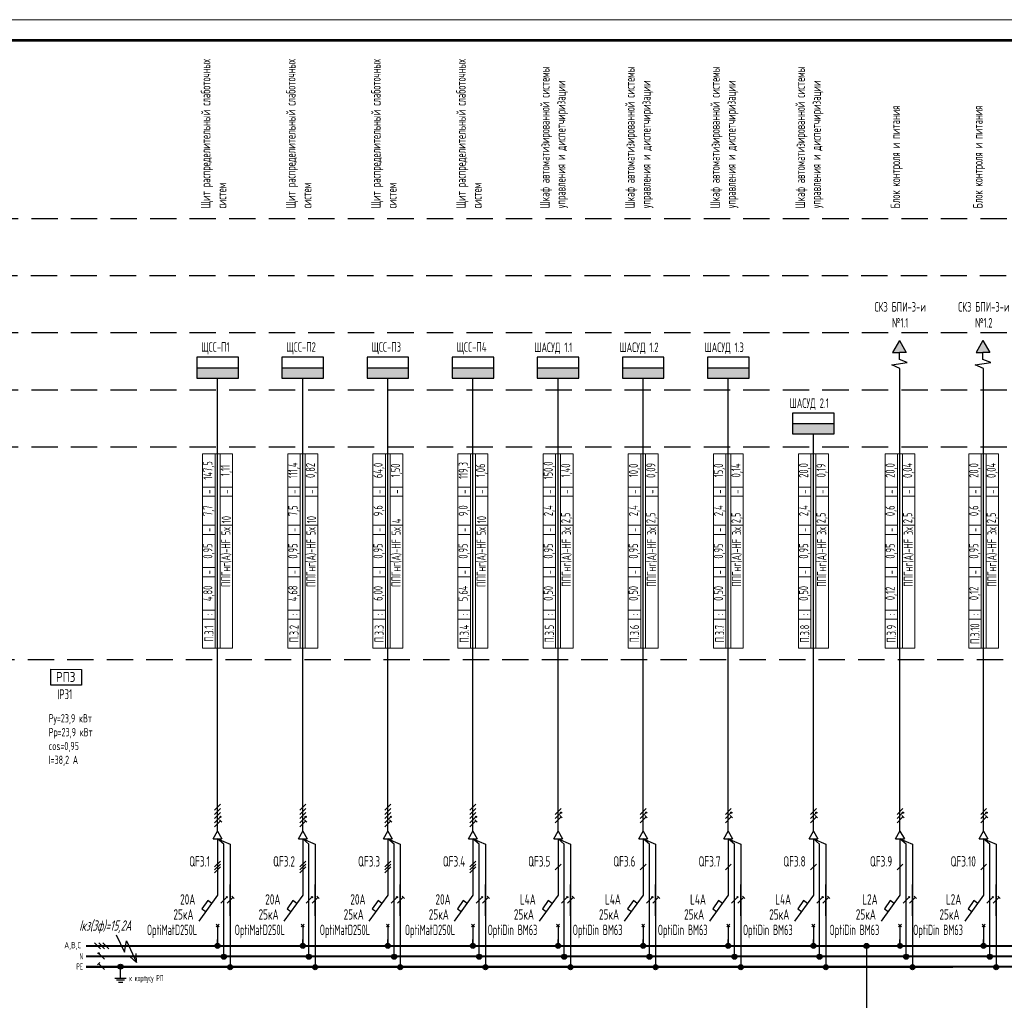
# Model space of a CAD drawing. Header units: millimetres. Extents: x -101899 to 582947, y -77476 to 345289.
# Tile 83 of 100: x 228622 to 252338, y 127741 to 151348. Entities that reach past the tile are written whole.
import ezdxf
from ezdxf.enums import TextEntityAlignment as Align

# ---------------------------------------------------------------- set-up
doc = ezdxf.new("R2010")
doc.units = ezdxf.units.MM
doc.linetypes.add('штриховая2', pattern=[9.525, 6.35, -3.175])
doc.layers.get('Defpoints').update_dxf_attribs({"color": 253})
doc.layers.add('$_Блоки', color=7, linetype='Continuous')
doc.layers.add('текст', color=7, linetype='Continuous', lineweight=20)
doc.layers.add('ФОРМАТ', color=7, linetype='Continuous', lineweight=18)
doc.styles.add('$_Electrical_gost', font='cs_gost2304.shx', dxfattribs={"width": 0.8})
doc.styles.add('$_ГОСТ.15', font='gost-uw.shx', dxfattribs={"oblique": 15})
doc.styles.add('Electrical_gost', font='cs_gost2304.shx', dxfattribs={"height": 250})
doc.styles.add('ЕСКД', font='cs_gost2304.shx', dxfattribs={"oblique": 15, "height": 2.5})

# ---------------------------------------------------------------- blocks, each defined once
blk = doc.blocks.new('Точка соединения')
blk.add_hatch(color=256).paths.add_polyline_path([(0.6, 0, 1), (-0.6, 0, 1)])
blk.add_hatch(color=256).paths.add_polyline_path([(0.6, 0, 1), (-0.6, 0, 1)])
blk.add_circle((0, 0), 0.6)
blk.add_circle((0, 0), 0.6)
blk = doc.blocks.new('*U9')
for p, q in [((3.75, 0), (-3.75, 0)), ((-1.71, 0.71), (-0.29, -0.71)), ((-0.71, 0.71), (0.71, -0.71)), ((0.29, 0.71), (1.71, -0.71))]:
    blk.add_line(p, q)
blk = doc.blocks.new('*U10')
h = blk.add_hatch(color=256)
h.dxf.hatch_style = 1
h.paths.add_polyline_path([(-0.56, 0.71, 1), (-0.86, 0.71, 1)])
h = blk.add_hatch(color=256)
h.dxf.hatch_style = 1
h.paths.add_polyline_path([(-0.56, 0.71, 1), (-0.86, 0.71, 1)])
for p, q in [((3.75, 0), (-3.75, 0)), ((0.71, -0.71), (-0.71, 0.71))]:
    blk.add_line(p, q)
blk.add_circle((-0.71, 0.71), 0.15)
blk.add_circle((-0.71, 0.71), 0.15)
blk = doc.blocks.new('*U11')
for p, q in [((3.75, 0), (-3.75, 0)), ((-0.42, 0.99), (-0.99, 0.42)), ((0.71, -0.71), (-0.71, 0.71))]:
    blk.add_line(p, q)
blk = doc.blocks.new('*U29')
for p, q in [((0, 25.74), (0, 12.14)), ((0.71, 20.36), (-0.71, 18.94)), ((0.71, 19.65), (-0.71, 18.24)), ((0.71, 18.94), (-0.71, 17.53)), ((0, 12.14), (-4.55, 5.86)), ((-0.35, 5.2), (0.35, 4.49)), ((-0.35, 4.49), (0.35, 5.2)), ((0, 4.84), (0, 0))]:
    blk.add_line(p, q)
blk.add_lwpolyline([(-1.42, 10.18), (-2.35, 10.84), (-3.76, 8.87), (-2.85, 8.21)])
at = {"style": 'Electrical_gost', "flags": 8}
for tag, width, p in [('QF', 0.8, (-1.86, 20.29)), ('ХАРАКТЕРИСТИКА_И_ТОК', 0.8, (-5.38, 11.14)), ('ОТКЛЮЧАЮЩАЯ_СПОСОБНОСТЬ', 0.8, (-5.38, 7.64)), ('МАРКА', 0.6, (-5.38, 4.14))]:
    blk.add_attdef(tag, text='', height=2.5, dxfattribs=dict(at, width=width)).set_placement(p, align=Align.MIDDLE_RIGHT)
blk = doc.blocks.new('*U15')
h = blk.add_hatch(color=256)
h.dxf.hatch_style = 1
h.paths.add_polyline_path([(0.86, -0.29, 1), (0.56, -0.29, 1)])
for p, q in [((0.71, 2.71), (-0.71, 1.29)), ((0, -3.75), (0, 3.75)), ((0.71, 1.71), (-0.71, 0.29)), ((0.71, 0.71), (-0.71, -0.71)), ((0.71, -0.29), (-0.71, -1.71)), ((0.71, -1.29), (-0.71, -2.71)), ((0.99, -1.58), (0.42, -1.01))]:
    blk.add_line(p, q)
blk.add_circle((0.71, -0.29), 0.15)
blk = doc.blocks.new('*U13')
h = blk.add_hatch(color=256)
h.dxf.hatch_style = 1
h.paths.add_polyline_path([(0.86, 0.71, 1), (0.56, 0.71, 1)])
h = blk.add_hatch(color=256)
h.dxf.hatch_style = 1
h.paths.add_polyline_path([(0.86, 0.71, 1), (0.56, 0.71, 1)])
for p, q in [((0, -3.75), (0, 3.75)), ((-0.71, -0.71), (0.71, 0.71))]:
    blk.add_line(p, q)
blk.add_circle((0.71, 0.71), 0.15)
blk.add_circle((0.71, 0.71), 0.15)
blk = doc.blocks.new('*U12')
for p, q in [((0, -3.75), (0, 3.75)), ((-0.71, -0.71), (0.71, 0.71)), ((0.99, 0.42), (0.42, 0.99))]:
    blk.add_line(p, q)
blk = doc.blocks.new('*T153')
at = {"layer": 'Defpoints', "color": 8, "linetype": 'ByBlock', "lineweight": 0, "transparency": 16777216}
for p, q in [((0, 0), (0, 4680)), ((0, 4680), (720, 4680)), ((300, 0), (300, 4680)), ((420, 0), (420, 4680)), ((720, 0), (720, 4680)), ((0, 3880), (300, 3880)), ((420, 3880), (720, 3880)), ((0, 3660), (300, 3660)), ((420, 3660), (720, 3660)), ((0, 2960), (300, 2960)), ((420, 2960), (720, 2960)), ((0, 2740), (300, 2740)), ((0, 1940), (300, 1940)), ((0, 1720), (300, 1720)), ((0, 920), (300, 920)), ((0, 700), (300, 700)), ((0, 0), (720, 0))]:
    blk.add_line(p, q, dxfattribs=at)
at = {"color": 0, "transparency": 16777216, "char_height": 220, "rotation": 90, "style": '$_Electrical_gost'}
for s, insert, width, attachment_point in [('147,5', (150, 4280), 800, 5), ('1,11', (570, 4280), 800, 5), ('-', (150, 3770), 220, 5), ('-', (570, 3770), 220, 5), ('7,7', (150, 3310), 700, 5), ('10', (570, 3010), 600, 4), ('-', (150, 2850), 220, 5), ('{\\C256;ППГнг(А)-HF 5х}', (570, 2910), 2860, 6), ('0,95', (150, 2340), 800, 5), ('-', (150, 1830), 220, 5), ('4,80', (150, 1320), 800, 5), (':', (150, 810), 220, 5), ('П.3.1', (150, 350), 700, 5)]:
    blk.add_mtext(s, dxfattribs=dict(at, insert=insert, width=width, attachment_point=attachment_point))
blk = doc.blocks.new('*T155')
at = {"layer": 'Defpoints', "color": 8, "linetype": 'ByBlock', "lineweight": 0, "transparency": 16777216}
for p, q in [((0, 0), (0, 4680)), ((0, 4680), (720, 4680)), ((300, 0), (300, 4680)), ((420, 0), (420, 4680)), ((720, 0), (720, 4680)), ((0, 3880), (300, 3880)), ((420, 3880), (720, 3880)), ((0, 3660), (300, 3660)), ((420, 3660), (720, 3660)), ((0, 2960), (300, 2960)), ((420, 2960), (720, 2960)), ((0, 2740), (300, 2740)), ((0, 1940), (300, 1940)), ((0, 1720), (300, 1720)), ((0, 920), (300, 920)), ((0, 700), (300, 700)), ((0, 0), (720, 0))]:
    blk.add_line(p, q, dxfattribs=at)
at = {"color": 0, "transparency": 16777216, "char_height": 220, "rotation": 90, "style": '$_Electrical_gost'}
for s, insert, width, attachment_point in [('111,4', (150, 4280), 800, 5), ('0,82', (570, 4280), 800, 5), ('-', (150, 3770), 220, 5), ('-', (570, 3770), 220, 5), ('7,5', (150, 3310), 700, 5), ('10', (570, 3010), 600, 4), ('-', (150, 2850), 220, 5), ('{\\C256;ППГнг(А)-HF 5х}', (570, 2910), 2860, 6), ('0,95', (150, 2340), 800, 5), ('-', (150, 1830), 220, 5), ('4,68', (150, 1320), 800, 5), (':', (150, 810), 220, 5), ('П.3.2', (150, 350), 700, 5)]:
    blk.add_mtext(s, dxfattribs=dict(at, insert=insert, width=width, attachment_point=attachment_point))
blk = doc.blocks.new('*T156')
at = {"layer": 'Defpoints', "color": 8, "linetype": 'ByBlock', "lineweight": 0, "transparency": 16777216}
for p, q in [((0, 0), (0, 4680)), ((0, 4680), (720, 4680)), ((300, 0), (300, 4680)), ((420, 0), (420, 4680)), ((720, 0), (720, 4680)), ((0, 3880), (300, 3880)), ((420, 3880), (720, 3880)), ((0, 3660), (300, 3660)), ((420, 3660), (720, 3660)), ((0, 2960), (300, 2960)), ((420, 2960), (720, 2960)), ((0, 2740), (300, 2740)), ((0, 1940), (300, 1940)), ((0, 1720), (300, 1720)), ((0, 920), (300, 920)), ((0, 700), (300, 700)), ((0, 0), (720, 0))]:
    blk.add_line(p, q, dxfattribs=at)
at = {"color": 0, "transparency": 16777216, "char_height": 220, "rotation": 90, "style": '$_Electrical_gost'}
for s, insert, width, attachment_point in [('64,0', (150, 4280), 800, 5), ('1,50', (570, 4280), 800, 5), ('-', (150, 3770), 220, 5), ('-', (570, 3770), 220, 5), ('9,6', (150, 3310), 700, 5), ('4', (570, 3010), 600, 4), ('-', (150, 2850), 220, 5), ('{\\C256;ППГнг(А)-HF 5х}', (570, 2910), 2860, 6), ('0,95', (150, 2340), 800, 5), ('-', (150, 1830), 220, 5), ('6,00', (150, 1320), 800, 5), (':', (150, 810), 220, 5), ('П.3.3', (150, 350), 700, 5)]:
    blk.add_mtext(s, dxfattribs=dict(at, insert=insert, width=width, attachment_point=attachment_point))
blk = doc.blocks.new('*T154')
at = {"layer": 'Defpoints', "color": 8, "linetype": 'ByBlock', "lineweight": 0, "transparency": 16777216}
for p, q in [((0, 0), (0, 4680)), ((0, 4680), (720, 4680)), ((300, 0), (300, 4680)), ((420, 0), (420, 4680)), ((720, 0), (720, 4680)), ((0, 3880), (300, 3880)), ((420, 3880), (720, 3880)), ((0, 3660), (300, 3660)), ((420, 3660), (720, 3660)), ((0, 2960), (300, 2960)), ((420, 2960), (720, 2960)), ((0, 2740), (300, 2740)), ((0, 1940), (300, 1940)), ((0, 1720), (300, 1720)), ((0, 920), (300, 920)), ((0, 700), (300, 700)), ((0, 0), (720, 0))]:
    blk.add_line(p, q, dxfattribs=at)
at = {"color": 0, "transparency": 16777216, "char_height": 220, "rotation": 90, "style": '$_Electrical_gost'}
for s, insert, width, attachment_point in [('119,3', (150, 4280), 800, 5), ('1,06', (570, 4280), 800, 5), ('-', (150, 3770), 220, 5), ('-', (570, 3770), 220, 5), ('9,0', (150, 3310), 700, 5), ('10', (570, 3010), 600, 4), ('-', (150, 2850), 220, 5), ('{\\C256;ППГнг(А)-HF 5х}', (570, 2910), 2860, 6), ('0,95', (150, 2340), 800, 5), ('-', (150, 1830), 220, 5), ('5,64', (150, 1320), 800, 5), (':', (150, 810), 220, 5), ('П.3.4', (150, 350), 700, 5)]:
    blk.add_mtext(s, dxfattribs=dict(at, insert=insert, width=width, attachment_point=attachment_point))
blk = doc.blocks.new('*U158')
at = {"layer": 'ФОРМАТ'}
blk.add_lwpolyline([(1485, 420), (1485, 0), (0, 0), (0, 420)], close=True, dxfattribs=at)
at = {"layer": 'ФОРМАТ', "lineweight": 53}
blk.add_lwpolyline([(20, 415), (20, 5), (1480, 5), (1480, 415)], close=True, dxfattribs=at)
blk = doc.blocks.new('*U19')
at = {"layer": '$_Блоки'}
h = blk.add_hatch(color=0, dxfattribs=at)
h.dxf.hatch_style = 1
h.paths.add_polyline_path([(5, 0), (5, 2.5), (-5, 2.5), (-5, 0)])
at = {"layer": '$_Блоки', "color": 0}
blk.add_line((-5, 2.5), (5, 2.5), dxfattribs=at)
blk.add_lwpolyline([(-5, 0), (5, 0), (5, 5), (-5, 5)], close=True, dxfattribs=at)
at = {"layer": '$_Блоки', "style": 'Electrical_gost', "flags": 1}
for tag, p in [('ПОМЕЩЕНИЕ_№', (-0.37, 27.49)), ('ГРУППА_№', (-0.37, 23.49)), ('НАИМЕНОВАНИЕ', (-0.37, 19.49)), ('ПРИМЕЧАНИЕ', (-0.37, 15.49))]:
    blk.add_attdef(tag, text='', height=2.5, dxfattribs=at).set_placement(p, align=Align.TOP_LEFT)
blk = doc.blocks.new('*U30')
for p, q in [((0, 25.74), (0, 12.14)), ((0.71, 19.65), (-0.71, 18.24)), ((0, 12.14), (-4.55, 5.86)), ((-0.35, 5.2), (0.35, 4.49)), ((-0.35, 4.49), (0.35, 5.2)), ((0, 4.84), (0, 0))]:
    blk.add_line(p, q)
blk.add_lwpolyline([(-1.42, 10.18), (-2.35, 10.84), (-3.76, 8.87), (-2.85, 8.21)])
at = {"style": 'Electrical_gost', "flags": 8}
for tag, width, p in [('QF', 0.8, (-1.86, 20.29)), ('ХАРАКТЕРИСТИКА_И_ТОК', 0.8, (-5.38, 11.14)), ('ОТКЛЮЧАЮЩАЯ_СПОСОБНОСТЬ', 0.8, (-5.38, 7.64)), ('МАРКА', 0.6, (-5.38, 4.14))]:
    blk.add_attdef(tag, text='', height=2.5, dxfattribs=dict(at, width=width)).set_placement(p, align=Align.MIDDLE_RIGHT)
blk = doc.blocks.new('*U14')
h = blk.add_hatch(color=256)
h.dxf.hatch_style = 1
h.paths.add_polyline_path([(0.86, 0.71, 1), (0.56, 0.71, 1)])
for p, q in [((0, -3.75), (0, 3.75)), ((0.71, 1.71), (-0.71, 0.29)), ((0.71, 0.71), (-0.71, -0.71)), ((0.71, -0.29), (-0.71, -1.71)), ((0.99, -0.58), (0.42, -0.01))]:
    blk.add_line(p, q)
blk.add_circle((0.71, 0.71), 0.15)
blk = doc.blocks.new('*T392')
at = {"layer": 'Defpoints', "color": 8, "linetype": 'ByBlock', "lineweight": 0, "transparency": 16777216}
for p, q in [((0, 0), (0, 4680)), ((0, 4680), (720, 4680)), ((300, 0), (300, 4680)), ((420, 0), (420, 4680)), ((720, 0), (720, 4680)), ((0, 3880), (300, 3880)), ((420, 3880), (720, 3880)), ((0, 3660), (300, 3660)), ((420, 3660), (720, 3660)), ((0, 2960), (300, 2960)), ((420, 2960), (720, 2960)), ((0, 2740), (300, 2740)), ((0, 1940), (300, 1940)), ((0, 1720), (300, 1720)), ((0, 920), (300, 920)), ((0, 700), (300, 700)), ((0, 0), (720, 0))]:
    blk.add_line(p, q, dxfattribs=at)
at = {"color": 0, "transparency": 16777216, "char_height": 220, "rotation": 90, "style": '$_Electrical_gost'}
for s, insert, width, attachment_point in [('150,0', (150, 4280), 800, 5), ('1,40', (570, 4280), 800, 5), ('-', (150, 3770), 220, 5), ('-', (570, 3770), 220, 5), ('2,4', (150, 3310), 700, 5), ('2,5', (570, 3010), 600, 4), ('-', (150, 2850), 220, 5), ('{\\C256;ППГнг(А)-HF 3х}', (570, 2910), 2860, 6), ('0,95', (150, 2340), 800, 5), ('-', (150, 1830), 220, 5), ('0,50', (150, 1320), 800, 5), (':', (150, 810), 220, 5), ('П.3.5', (150, 350), 700, 5)]:
    blk.add_mtext(s, dxfattribs=dict(at, insert=insert, width=width, attachment_point=attachment_point))
blk = doc.blocks.new('*T393')
at = {"layer": 'Defpoints', "color": 8, "linetype": 'ByBlock', "lineweight": 0, "transparency": 16777216}
for p, q in [((0, 0), (0, 4680)), ((0, 4680), (720, 4680)), ((300, 0), (300, 4680)), ((420, 0), (420, 4680)), ((720, 0), (720, 4680)), ((0, 3880), (300, 3880)), ((420, 3880), (720, 3880)), ((0, 3660), (300, 3660)), ((420, 3660), (720, 3660)), ((0, 2960), (300, 2960)), ((420, 2960), (720, 2960)), ((0, 2740), (300, 2740)), ((0, 1940), (300, 1940)), ((0, 1720), (300, 1720)), ((0, 920), (300, 920)), ((0, 700), (300, 700)), ((0, 0), (720, 0))]:
    blk.add_line(p, q, dxfattribs=at)
at = {"color": 0, "transparency": 16777216, "char_height": 220, "rotation": 90, "style": '$_Electrical_gost'}
for s, insert, width, attachment_point in [('10,0', (150, 4280), 800, 5), ('0,09', (570, 4280), 800, 5), ('-', (150, 3770), 220, 5), ('-', (570, 3770), 220, 5), ('2,4', (150, 3310), 700, 5), ('2,5', (570, 3010), 600, 4), ('-', (150, 2850), 220, 5), ('{\\C256;ППГнг(А)-HF 3х}', (570, 2910), 2860, 6), ('0,95', (150, 2340), 800, 5), ('-', (150, 1830), 220, 5), ('0,50', (150, 1320), 800, 5), (':', (150, 810), 220, 5), ('П.3.6', (150, 350), 700, 5)]:
    blk.add_mtext(s, dxfattribs=dict(at, insert=insert, width=width, attachment_point=attachment_point))
blk = doc.blocks.new('*T394')
at = {"layer": 'Defpoints', "color": 8, "linetype": 'ByBlock', "lineweight": 0, "transparency": 16777216}
for p, q in [((0, 0), (0, 4680)), ((0, 4680), (720, 4680)), ((300, 0), (300, 4680)), ((420, 0), (420, 4680)), ((720, 0), (720, 4680)), ((0, 3880), (300, 3880)), ((420, 3880), (720, 3880)), ((0, 3660), (300, 3660)), ((420, 3660), (720, 3660)), ((0, 2960), (300, 2960)), ((420, 2960), (720, 2960)), ((0, 2740), (300, 2740)), ((0, 1940), (300, 1940)), ((0, 1720), (300, 1720)), ((0, 920), (300, 920)), ((0, 700), (300, 700)), ((0, 0), (720, 0))]:
    blk.add_line(p, q, dxfattribs=at)
at = {"color": 0, "transparency": 16777216, "char_height": 220, "rotation": 90, "style": '$_Electrical_gost'}
for s, insert, width, attachment_point in [('15,0', (150, 4280), 800, 5), ('0,14', (570, 4280), 800, 5), ('-', (150, 3770), 220, 5), ('-', (570, 3770), 220, 5), ('2,4', (150, 3310), 700, 5), ('2,5', (570, 3010), 600, 4), ('-', (150, 2850), 220, 5), ('{\\C256;ППГнг(А)-HF 3х}', (570, 2910), 2860, 6), ('0,95', (150, 2340), 800, 5), ('-', (150, 1830), 220, 5), ('0,50', (150, 1320), 800, 5), (':', (150, 810), 220, 5), ('П.3.7', (150, 350), 700, 5)]:
    blk.add_mtext(s, dxfattribs=dict(at, insert=insert, width=width, attachment_point=attachment_point))
blk = doc.blocks.new('*T395')
at = {"layer": 'Defpoints', "color": 8, "linetype": 'ByBlock', "lineweight": 0, "transparency": 16777216}
for p, q in [((0, 0), (0, 4680)), ((0, 4680), (720, 4680)), ((300, 0), (300, 4680)), ((420, 0), (420, 4680)), ((720, 0), (720, 4680)), ((0, 3880), (300, 3880)), ((420, 3880), (720, 3880)), ((0, 3660), (300, 3660)), ((420, 3660), (720, 3660)), ((0, 2960), (300, 2960)), ((420, 2960), (720, 2960)), ((0, 2740), (300, 2740)), ((0, 1940), (300, 1940)), ((0, 1720), (300, 1720)), ((0, 920), (300, 920)), ((0, 700), (300, 700)), ((0, 0), (720, 0))]:
    blk.add_line(p, q, dxfattribs=at)
at = {"color": 0, "transparency": 16777216, "char_height": 220, "rotation": 90, "style": '$_Electrical_gost'}
for s, insert, width, attachment_point in [('20,0', (150, 4280), 800, 5), ('0,19', (570, 4280), 800, 5), ('-', (150, 3770), 220, 5), ('-', (570, 3770), 220, 5), ('2,4', (150, 3310), 700, 5), ('2,5', (570, 3010), 600, 4), ('-', (150, 2850), 220, 5), ('{\\C256;ППГнг(А)-HF 3х}', (570, 2910), 2860, 6), ('0,95', (150, 2340), 800, 5), ('-', (150, 1830), 220, 5), ('0,50', (150, 1320), 800, 5), (':', (150, 810), 220, 5), ('П.3.8', (150, 350), 700, 5)]:
    blk.add_mtext(s, dxfattribs=dict(at, insert=insert, width=width, attachment_point=attachment_point))
blk = doc.blocks.new('*T396')
at = {"layer": 'Defpoints', "color": 8, "linetype": 'ByBlock', "lineweight": 0, "transparency": 16777216}
for p, q in [((0, 0), (0, 4680)), ((0, 4680), (720, 4680)), ((300, 0), (300, 4680)), ((420, 0), (420, 4680)), ((720, 0), (720, 4680)), ((0, 3880), (300, 3880)), ((420, 3880), (720, 3880)), ((0, 3660), (300, 3660)), ((420, 3660), (720, 3660)), ((0, 2960), (300, 2960)), ((420, 2960), (720, 2960)), ((0, 2740), (300, 2740)), ((0, 1940), (300, 1940)), ((0, 1720), (300, 1720)), ((0, 920), (300, 920)), ((0, 700), (300, 700)), ((0, 0), (720, 0))]:
    blk.add_line(p, q, dxfattribs=at)
at = {"color": 0, "transparency": 16777216, "char_height": 220, "rotation": 90, "style": '$_Electrical_gost'}
for s, insert, width, attachment_point in [('20,0', (150, 4280), 800, 5), ('0,04', (570, 4280), 800, 5), ('-', (150, 3770), 220, 5), ('-', (570, 3770), 220, 5), ('0,6', (150, 3310), 700, 5), ('2,5', (570, 3010), 600, 4), ('-', (150, 2850), 220, 5), ('{\\C256;ППГнг(А)-HF 3х}', (570, 2910), 2860, 6), ('0,95', (150, 2340), 800, 5), ('-', (150, 1830), 220, 5), ('0,12', (150, 1320), 800, 5), (':', (150, 810), 220, 5), ('П.3.9', (150, 350), 700, 5)]:
    blk.add_mtext(s, dxfattribs=dict(at, insert=insert, width=width, attachment_point=attachment_point))
blk = doc.blocks.new('*T397')
at = {"layer": 'Defpoints', "color": 8, "linetype": 'ByBlock', "lineweight": 0, "transparency": 16777216}
for p, q in [((0, 0), (0, 4680)), ((0, 4680), (720, 4680)), ((300, 0), (300, 4680)), ((420, 0), (420, 4680)), ((720, 0), (720, 4680)), ((0, 3880), (300, 3880)), ((420, 3880), (720, 3880)), ((0, 3660), (300, 3660)), ((420, 3660), (720, 3660)), ((0, 2960), (300, 2960)), ((420, 2960), (720, 2960)), ((0, 2740), (300, 2740)), ((0, 1940), (300, 1940)), ((0, 1720), (300, 1720)), ((0, 920), (300, 920)), ((0, 700), (300, 700)), ((0, 0), (720, 0))]:
    blk.add_line(p, q, dxfattribs=at)
at = {"color": 0, "transparency": 16777216, "char_height": 220, "rotation": 90, "style": '$_Electrical_gost'}
for s, insert, width, attachment_point in [('20,0', (150, 4280), 800, 5), ('0,04', (570, 4280), 800, 5), ('-', (150, 3770), 220, 5), ('-', (570, 3770), 220, 5), ('0,6', (150, 3310), 700, 5), ('2,5', (570, 3010), 600, 4), ('-', (150, 2850), 220, 5), ('{\\C256;ППГнг(А)-HF 3х}', (570, 2910), 2860, 6), ('0,95', (150, 2340), 800, 5), ('-', (150, 1830), 220, 5), ('0,12', (150, 1320), 800, 5), ('П.3.10', (150, 350), 700, 5), (':', (150, 810), 220, 5)]:
    blk.add_mtext(s, dxfattribs=dict(at, insert=insert, width=width, attachment_point=attachment_point))

msp = doc.modelspace()

# ---------------------------------------------------------------- hatches: boundary and pattern name
h = msp.add_hatch(color=256)
h.dxf.hatch_style = 1
h.paths.add_polyline_path([(249809.4, 143623.5), (249643.6, 143334.9), (249809.4, 143334.9), (249975.3, 143334.9)])
h = msp.add_hatch(color=256)
h.dxf.hatch_style = 1
h.paths.add_polyline_path([(251824, 143623.5), (251658.1, 143334.9), (251824, 143334.9), (251989.8, 143334.9)])

# ---------------------------------------------------------------- linework, layer by layer
for p, q in [((233284.3, 131631.2), (233389.3, 131813.1)), ((233284.3, 131631.2), (233494.3, 131631.2)), ((233389.3, 131813.1), (233494.3, 131631.2)), ((235334.3, 131631.2), (235439.3, 131813.1)), ((235334.3, 131631.2), (235544.3, 131631.2)), ((235439.3, 131813.1), (235544.3, 131631.2)), ((237384.3, 131631.2), (237489.3, 131813.1)), ((237384.3, 131631.2), (237594.3, 131631.2)), ((237489.3, 131813.1), (237594.3, 131631.2)), ((239434.3, 131631.2), (239539.3, 131813.1)), ((239434.3, 131631.2), (239644.3, 131631.2)), ((239539.3, 131813.1), (239644.3, 131631.2)), ((241484.3, 131631.2), (241589.3, 131813.1)), ((241484.3, 131631.2), (241694.3, 131631.2)), ((241589.3, 131813.1), (241694.3, 131631.2)), ((243534.3, 131631.2), (243639.3, 131813.1)), ((243534.3, 131631.2), (243744.3, 131631.2)), ((243639.3, 131813.1), (243744.3, 131631.2)), ((245584.3, 131631.2), (245689.3, 131813.1)), ((245584.3, 131631.2), (245794.3, 131631.2)), ((245689.3, 131813.1), (245794.3, 131631.2)), ((247634.3, 131631.2), (247739.3, 131813.1)), ((247634.3, 131631.2), (247844.3, 131631.2)), ((247739.3, 131813.1), (247844.3, 131631.2)), ((249719.8, 131631.2), (249824.8, 131813.1)), ((249719.8, 131631.2), (249929.8, 131631.2)), ((249824.8, 131813.1), (249929.8, 131631.2)), ((251734.3, 131631.2), (251839.3, 131813.1)), ((251734.3, 131631.2), (251944.3, 131631.2)), ((251839.3, 131813.1), (251944.3, 131631.2)), ((233389.3, 129056.8), (233389.4, 129202.5)), ((235439.3, 129056.8), (235439.4, 129202.5)), ((237489.3, 129056.8), (237489.4, 129202.5)), ((239539.3, 129056.8), (239539.4, 129202.5)), ((241589.3, 129056.8), (241589.4, 129202.5)), ((243639.3, 129056.8), (243639.4, 129202.5)), ((245689.3, 129056.8), (245689.4, 129202.5)), ((247739.3, 129056.8), (247739.4, 129202.5)), ((249824.8, 129056.8), (249824.8, 129202.5)), ((251839.3, 129056.8), (251839.4, 129202.5)), ((230917.3, 128277.4), (231187.3, 128277.4)), ((230957.8, 128232.4), (231146.8, 128232.4)), ((230998.3, 128179.3), (231106.3, 128179.3))]:
    msp.add_line(p, q)
at = {"linetype": 'штриховая2', "ltscale": 100}
for points in [[(133654.2, 146565.5), (270448.2, 146565.5)], [(133640.6, 145190.5), (270448.2, 145190.5)], [(133654.2, 143815.5), (270448.2, 143815.5)], [(133654.2, 142440.5), (270448.2, 142440.5)], [(133654.2, 141065.5), (270448.2, 141065.5)], [(270407.3, 135935.2), (133465, 135935.2)]]:
    msp.add_lwpolyline(points, dxfattribs=at)
for points in [[(249809.4, 143623.5), (249643.6, 143334.9), (249809.4, 143334.9)], [(249809.4, 143623.5), (249975.3, 143334.9), (249809.4, 143334.9)], [(251824, 143623.5), (251658.1, 143334.9), (251824, 143334.9)], [(251824, 143623.5), (251989.8, 143334.9), (251824, 143334.9)], [(249824.8, 142520), (249824.8, 142953.6), (249624.8, 143037.6), (250000.1, 143098.2), (249809.4, 143164.3), (249809.4, 143334.9)], [(251839.3, 142520), (251839.3, 142953.6), (251639.4, 143037.6), (252014.7, 143098.2), (251824, 143164.3), (251824, 143334.9)], [(233389.3, 131813.1), (233389.3, 142720)], [(235439.3, 131813.1), (235439.3, 142720)], [(237489.3, 131813.1), (237489.3, 142720)], [(239539.3, 131813.1), (239539.3, 142720)], [(241589.3, 131813.1), (241589.3, 142720)], [(243639.3, 131813.1), (243639.3, 142720)], [(245689.3, 131813.1), (245689.3, 142720)], [(249824.8, 131813.1), (249824.8, 142720)], [(251839.3, 131813.1), (251839.3, 142720)], [(247739.3, 131813.1), (247739.3, 141376.1)], [(233539.4, 128806.8), (233539.4, 131497.8), (233389.3, 131631.2), (233689.4, 131497.8), (233689.4, 128556.8)], [(233539.4, 128806.8), (233539.4, 131497.8), (233389.3, 131631.2), (233689.4, 131497.8), (233689.4, 128556.8)], [(235589.4, 128806.8), (235589.4, 131497.8), (235439.3, 131631.2), (235739.4, 131497.8), (235739.4, 128556.8)], [(235589.4, 128806.8), (235589.4, 131497.8), (235439.3, 131631.2), (235739.4, 131497.8), (235739.4, 128556.8)], [(237639.4, 128806.8), (237639.4, 131497.8), (237489.3, 131631.2), (237789.4, 131497.8), (237789.4, 128556.8)], [(237639.4, 128806.8), (237639.4, 131497.8), (237489.3, 131631.2), (237789.4, 131497.8), (237789.4, 128556.8)], [(239689.4, 128806.8), (239689.4, 131497.8), (239539.3, 131631.2), (239839.4, 131497.8), (239839.4, 128556.8)], [(239689.4, 128806.8), (239689.4, 131497.8), (239539.3, 131631.2), (239839.4, 131497.8), (239839.4, 128556.8)], [(241739.4, 128806.8), (241739.4, 131497.8), (241589.3, 131631.2), (241889.4, 131497.8), (241889.4, 128556.8)], [(241739.4, 128806.8), (241739.4, 131497.8), (241589.3, 131631.2), (241889.4, 131497.8), (241889.4, 128556.8)], [(243789.4, 128806.8), (243789.4, 131497.8), (243639.3, 131631.2), (243939.4, 131497.8), (243939.4, 128556.8)], [(243789.4, 128806.8), (243789.4, 131497.8), (243639.3, 131631.2), (243939.4, 131497.8), (243939.4, 128556.8)], [(245839.4, 128806.8), (245839.4, 131497.8), (245689.3, 131631.2), (245989.4, 131497.8), (245989.4, 128556.8)], [(245839.4, 128806.8), (245839.4, 131497.8), (245689.3, 131631.2), (245989.4, 131497.8), (245989.4, 128556.8)], [(247889.4, 128806.8), (247889.4, 131497.8), (247739.3, 131631.2), (248039.4, 131497.8), (248039.4, 128556.8)], [(247889.4, 128806.8), (247889.4, 131497.8), (247739.3, 131631.2), (248039.4, 131497.8), (248039.4, 128556.8)], [(249974.8, 128806.8), (249974.8, 131497.8), (249824.8, 131631.2), (250124.8, 131497.8), (250124.8, 128556.8)], [(249974.8, 128806.8), (249974.8, 131497.8), (249824.8, 131631.2), (250124.8, 131497.8), (250124.8, 128556.8)], [(251989.4, 128806.8), (251989.4, 131497.8), (251839.3, 131631.2), (252139.4, 131497.8), (252139.4, 128556.8)], [(251989.4, 128806.8), (251989.4, 131497.8), (251839.3, 131631.2), (252139.4, 131497.8), (252139.4, 128556.8)], [(230943.1, 129318.2), (231143, 128896.4), (231195, 129172.7), (231436.5, 128651.1), (231426.6, 128871.1)], [(249017.4, 129050.2), (249017.4, 127426.8)], [(231273.6, 128791.5), (231436.5, 128651.1)], [(231052.3, 128277.4), (231052.3, 128550.2)]]:
    msp.add_lwpolyline(points)
msp.add_lwpolyline([(229375.4, 135710.4), (230114.8, 135708.2), (230114.8, 135327.6), (229375.4, 135329.8)], close=True)
msp.add_lwpolyline([(229375.4, 135710.4), (230114.8, 135708.2), (230114.8, 135327.6), (229375.4, 135329.8)], close=True)
at = {"const_width": 50}
for points in [[(230221.4, 129050.2), (269191.1, 129050.2)], [(230221.4, 128797.2), (269190.3, 128797.9)], [(230221.4, 128547.2), (269186, 128547.9)]]:
    msp.add_lwpolyline(points, dxfattribs=at)

# ---------------------------------------------------------------- block references
at = {"color": 114, "true_color": 0x139b48, "xscale": 100, "yscale": 100, "zscale": 100}
msp.add_blockref('*U158', (123321.7, 109347.8), dxfattribs=at)
at = {"xscale": 100, "yscale": 100, "zscale": 100}
for name, p in [('*U19', (233389.3, 142720)), ('*U19', (235439.3, 142720)), ('*U19', (237489.3, 142720)), ('*U19', (239539.3, 142720)), ('*U19', (241589.3, 142720)), ('*U19', (243639.3, 142720)), ('*U19', (245689.3, 142720)), ('*U19', (247739.3, 141376.1)), ('*U15', (233389.3, 132188.1)), ('*U15', (235439.3, 132188.1)), ('*U15', (237489.3, 132188.1)), ('*U15', (239539.3, 132188.1)), ('*U14', (241589.3, 132188.1)), ('*U14', (243639.3, 132188.1)), ('*U14', (245689.3, 132188.1)), ('*U14', (247739.3, 132188.1)), ('*U14', (249824.8, 132188.1)), ('*U14', (251839.3, 132188.1)), ('*U13', (233539.4, 130152.3)), ('*U12', (233689.4, 130152.4)), ('*U13', (235589.4, 130152.3)), ('*U12', (235739.4, 130152.4)), ('*U13', (237639.4, 130152.3)), ('*U12', (237789.4, 130152.4)), ('*U13', (239689.4, 130152.3)), ('*U12', (239839.4, 130152.4)), ('*U13', (241739.4, 130152.3)), ('*U12', (241889.4, 130152.4)), ('*U13', (243789.4, 130152.3)), ('*U12', (243939.4, 130152.4)), ('*U13', (245839.4, 130152.3)), ('*U12', (245989.4, 130152.4)), ('*U13', (247889.4, 130152.3)), ('*U12', (248039.4, 130152.4)), ('*U13', (249974.8, 130152.3)), ('*U12', (250124.8, 130152.4)), ('*U13', (251989.4, 130152.3)), ('*U12', (252139.4, 130152.4)), ('*U9', (230596.4, 129050.2)), ('Точка соединения', (233389.3, 129050.6)), ('Точка соединения', (235439.3, 129050.6)), ('Точка соединения', (237489.3, 129050.6)), ('Точка соединения', (239539.3, 129050.6)), ('Точка соединения', (241589.3, 129050.6)), ('Точка соединения', (243639.3, 129050.6)), ('Точка соединения', (245689.3, 129050.6)), ('Точка соединения', (247739.3, 129050.6)), ('Точка соединения', (249017.4, 129050.2)), ('Точка соединения', (249017.4, 129050.2)), ('Точка соединения', (249824.8, 129050.6)), ('Точка соединения', (251839.3, 129050.6)), ('*U10', (230596.4, 128800.2)), ('Точка соединения', (233539.4, 128790)), ('Точка соединения', (235589.4, 128790)), ('Точка соединения', (237639.4, 128790)), ('Точка соединения', (239689.4, 128790)), ('Точка соединения', (241739.4, 128790)), ('Точка соединения', (243789.4, 128790)), ('Точка соединения', (245839.4, 128790)), ('Точка соединения', (247889.4, 128790)), ('Точка соединения', (249974.8, 128790)), ('Точка соединения', (251989.4, 128790)), ('*U11', (230596.4, 128550.2)), ('Точка соединения', (231052.3, 128550.1)), ('Точка соединения', (233689.4, 128537.1)), ('Точка соединения', (235739.4, 128537.1)), ('Точка соединения', (237789.4, 128537.1)), ('Точка соединения', (239839.4, 128537.1)), ('Точка соединения', (241889.4, 128537.1)), ('Точка соединения', (243939.4, 128537.1)), ('Точка соединения', (245989.4, 128537.1)), ('Точка соединения', (248039.4, 128537.1)), ('Точка соединения', (250124.8, 128537.1)), ('Точка соединения', (252139.4, 128537.1))]:
    msp.add_blockref(name, p, dxfattribs=at)
for name, p in [('*T153', (233029.3, 136216.8)), ('*T155', (235079.3, 136216.8)), ('*T156', (237129.3, 136216.8)), ('*T154', (239179.3, 136216.8)), ('*T392', (241229.3, 136216.8)), ('*T393', (243279.3, 136216.8)), ('*T394', (245329.3, 136216.8)), ('*T395', (247379.3, 136216.8)), ('*T396', (249464.8, 136216.8)), ('*T397', (251479.3, 136216.8))]:
    msp.add_blockref(name, p)
ref = msp.add_blockref('*U29', (233389.3, 129056.8), dxfattribs=dict(xscale=100, yscale=100, zscale=100))
ref.add_attrib('QF', 'QF3.1', dxfattribs={"height": 250, "style": 'Electrical_gost', "width": 0.8}).set_placement((233202.9, 131085.8), align=Align.MIDDLE_RIGHT)
ref.add_attrib('ХАРАКТЕРИСТИКА_И_ТОК', '20A', dxfattribs={"height": 250, "style": 'Electrical_gost', "width": 0.8}).set_placement((232851.7, 130171), align=Align.MIDDLE_RIGHT)
ref = msp.add_blockref('*U29', (235439.3, 129056.8), dxfattribs=dict(xscale=100, yscale=100, zscale=100))
ref.add_attrib('QF', 'QF3.2', dxfattribs={"height": 250, "style": 'Electrical_gost', "width": 0.8}).set_placement((235252.9, 131085.8), align=Align.MIDDLE_RIGHT)
ref.add_attrib('ХАРАКТЕРИСТИКА_И_ТОК', '20A', dxfattribs={"height": 250, "style": 'Electrical_gost', "width": 0.8}).set_placement((234901.7, 130171), align=Align.MIDDLE_RIGHT)
ref = msp.add_blockref('*U29', (237489.3, 129056.8), dxfattribs=dict(xscale=100, yscale=100, zscale=100))
ref.add_attrib('QF', 'QF3.3', dxfattribs={"height": 250, "style": 'Electrical_gost', "width": 0.8}).set_placement((237302.9, 131085.8), align=Align.MIDDLE_RIGHT)
ref.add_attrib('ХАРАКТЕРИСТИКА_И_ТОК', '20A', dxfattribs={"height": 250, "style": 'Electrical_gost', "width": 0.8}).set_placement((236951.7, 130171), align=Align.MIDDLE_RIGHT)
ref = msp.add_blockref('*U29', (239539.3, 129056.8), dxfattribs=dict(xscale=100, yscale=100, zscale=100))
ref.add_attrib('QF', 'QF3.4', dxfattribs={"height": 250, "style": 'Electrical_gost', "width": 0.8}).set_placement((239352.9, 131085.8), align=Align.MIDDLE_RIGHT)
ref.add_attrib('ХАРАКТЕРИСТИКА_И_ТОК', '20A', dxfattribs={"height": 250, "style": 'Electrical_gost', "width": 0.8}).set_placement((239001.7, 130171), align=Align.MIDDLE_RIGHT)
ref = msp.add_blockref('*U30', (241589.3, 129056.8), dxfattribs=dict(xscale=100, yscale=100, zscale=100))
ref.add_attrib('QF', 'QF3.5', dxfattribs={"height": 250, "style": 'Electrical_gost', "width": 0.8}).set_placement((241402.9, 131085.8), align=Align.MIDDLE_RIGHT)
ref.add_attrib('ХАРАКТЕРИСТИКА_И_ТОК', 'L4A', dxfattribs={"height": 250, "style": 'Electrical_gost', "width": 0.8}).set_placement((241051.7, 130171), align=Align.MIDDLE_RIGHT)
ref = msp.add_blockref('*U30', (243639.3, 129056.8), dxfattribs=dict(xscale=100, yscale=100, zscale=100))
ref.add_attrib('QF', 'QF3.6', dxfattribs={"height": 250, "style": 'Electrical_gost', "width": 0.8}).set_placement((243452.9, 131085.8), align=Align.MIDDLE_RIGHT)
ref.add_attrib('ХАРАКТЕРИСТИКА_И_ТОК', 'L4A', dxfattribs={"height": 250, "style": 'Electrical_gost', "width": 0.8}).set_placement((243101.7, 130171), align=Align.MIDDLE_RIGHT)
ref = msp.add_blockref('*U30', (245689.3, 129056.8), dxfattribs=dict(xscale=100, yscale=100, zscale=100))
ref.add_attrib('QF', 'QF3.7', dxfattribs={"height": 250, "style": 'Electrical_gost', "width": 0.8}).set_placement((245502.9, 131085.8), align=Align.MIDDLE_RIGHT)
ref.add_attrib('ХАРАКТЕРИСТИКА_И_ТОК', 'L4A', dxfattribs={"height": 250, "style": 'Electrical_gost', "width": 0.8}).set_placement((245151.7, 130171), align=Align.MIDDLE_RIGHT)
ref = msp.add_blockref('*U30', (247739.3, 129056.8), dxfattribs=dict(xscale=100, yscale=100, zscale=100))
ref.add_attrib('QF', 'QF3.8', dxfattribs={"height": 250, "style": 'Electrical_gost', "width": 0.8}).set_placement((247552.9, 131085.8), align=Align.MIDDLE_RIGHT)
ref.add_attrib('ХАРАКТЕРИСТИКА_И_ТОК', 'L4A', dxfattribs={"height": 250, "style": 'Electrical_gost', "width": 0.8}).set_placement((247201.7, 130171), align=Align.MIDDLE_RIGHT)
ref = msp.add_blockref('*U30', (249824.8, 129056.8), dxfattribs=dict(xscale=100, yscale=100, zscale=100))
ref.add_attrib('QF', 'QF3.9', dxfattribs={"height": 250, "style": 'Electrical_gost', "width": 0.8}).set_placement((249638.3, 131085.8), align=Align.MIDDLE_RIGHT)
ref.add_attrib('ХАРАКТЕРИСТИКА_И_ТОК', 'L2A', dxfattribs={"height": 250, "style": 'Electrical_gost', "width": 0.8}).set_placement((249287.2, 130171), align=Align.MIDDLE_RIGHT)
ref = msp.add_blockref('*U30', (251839.3, 129056.8), dxfattribs=dict(xscale=100, yscale=100, zscale=100))
ref.add_attrib('QF', 'QF3.10', dxfattribs={"height": 250, "style": 'Electrical_gost', "width": 0.8}).set_placement((251652.9, 131085.8), align=Align.MIDDLE_RIGHT)
ref.add_attrib('ХАРАКТЕРИСТИКА_И_ТОК', 'L2A', dxfattribs={"height": 250, "style": 'Electrical_gost', "width": 0.8}).set_placement((251301.7, 130171), align=Align.MIDDLE_RIGHT)

# ---------------------------------------------------------------- texts
at = {"layer": 'текст', "linetype": 'Continuous', "style": '$_ГОСТ.15', "width": 0.8}
msp.add_text(' IP31', height=240, dxfattribs=at).set_placement((229426.4, 134989.9))
msp.add_text(' IP31', height=240, dxfattribs=at).set_placement((229426.4, 134989.9))
at = {"layer": 'текст', "linetype": 'Continuous', "char_height": 230, "width": 3770.5, "attachment_point": 4, "rotation": 90, "style": '$_Electrical_gost'}
for s, insert in [('Шкаф автоматизированной системы управления и диспетчиризации', (241493.2, 146808.2)), ('Шкаф автоматизированной системы управления и диспетчиризации', (243543.2, 146808.2)), ('Шкаф автоматизированной системы управления и диспетчиризации', (245593.2, 146808.2)), ('Шкаф автоматизированной системы управления и диспетчиризации', (247643.2, 146808.2)), ('Щит распределительный слаботочных систем', (233293.2, 146808.2)), ('Щит распределительный слаботочных систем', (235343.2, 146808.2)), ('Щит распределительный слаботочных систем', (237393.2, 146808.2)), ('Щит распределительный слаботочных систем', (239443.2, 146808.2)), ('Блок контроля и питания', (249743, 146808.2)), ('Блок контроля и питания', (251731.7, 146808.2))]:
    msp.add_mtext(s, dxfattribs=dict(at, insert=insert))
at = {"layer": 'текст', "linetype": 'Continuous', "style": '$_Electrical_gost'}
for s, insert, char_height, width, attachment_point in [('\\A1;СКЗ БПИ-3-и\\P№1.1', (249830.2, 144243), 230, 1522.148, 5), ('\\A1;СКЗ БПИ-3-и\\P№1.2', (251844.7, 144243), 230, 1522.148, 5), ('\\A1;ШАСУД 1.1', (241018.6, 143437.9), 230, 1186.863, 4), ('\\A1;ШАСУД 1.2', (243068.6, 143437.9), 230, 1186.863, 4), ('\\A1;ШАСУД 1.3', (245118.6, 143437.9), 230, 1186.863, 4), ('ЩСС-П1', (232995.6, 143437.9), 230, 882.17, 4), ('ЩСС-П2', (235045.6, 143437.9), 230, 882.17, 4), ('ЩСС-П3', (237095.6, 143437.9), 230, 882.17, 4), ('ЩСС-П4', (239145.6, 143437.9), 230, 882.17, 4), ('\\A1;ШАСУД 2.1', (247168.6, 142094), 230, 1186.863, 4), ('{\\W0.9;А,В,С}', (229696.7, 129052.3), 150, 537.073, 4), ('{\\W0.7;N}', (230060.6, 128803.5), 150, 81.167, 4), ('{\\W0.7;РЕ}', (229986.2, 128554.6), 150, 141.638, 4), ('{\\W0.7;к корпусу РП}', (231258.1, 128255.2), 150, 879.83, 4)]:
    msp.add_mtext(s, dxfattribs=dict(at, insert=insert, char_height=char_height, width=width, attachment_point=attachment_point))
at = {"layer": 'текст', "linetype": 'Continuous', "insert": (229731.4, 135525.6), "char_height": 240, "width": 1172.897, "attachment_point": 5, "line_spacing_factor": 0.892432, "style": '$_ГОСТ.15'}
msp.add_mtext('\\A1;{\\Q0;РП3}', dxfattribs=at)
at = {"layer": 'текст', "style": '$_Electrical_gost'}
for s, insert, char_height, width, attachment_point in [('{\\C0;Ру=23,9 кВт\\PРр=23,9 кВт\\Pcos=0,95\\PI=38,2 А}', (229321.3, 134006.5), 200, 1360.801, 4), ('25кА', (232566.6, 129808.7), 250, 497.294, 5), ('25кА', (234616.6, 129808.7), 250, 497.294, 5), ('25кА', (236666.6, 129808.7), 250, 497.294, 5), ('25кА', (238716.6, 129808.7), 250, 497.294, 5), ('25кА', (240766.6, 129808.7), 250, 497.294, 5), ('25кА', (242816.6, 129808.7), 250, 497.294, 5), ('25кА', (244866.6, 129808.7), 250, 497.294, 5), ('25кА', (246916.6, 129808.7), 250, 497.294, 5), ('25кА', (249002.1, 129808.7), 250, 497.294, 5), ('25кА', (251016.6, 129808.7), 250, 497.294, 5), ('{\\W0.6;OptiDin ВМ63}', (240492, 129398.4), 250, 1235.992, 5), ('{\\W0.6;OptiDin ВМ63}', (242542, 129398.4), 250, 1235.992, 5), ('{\\W0.6;OptiDin ВМ63}', (244592, 129398.4), 250, 1235.992, 5), ('{\\W0.6;OptiDin ВМ63}', (246642, 129398.4), 250, 1235.992, 5), ('{\\W0.6;OptiDin ВМ63}', (248727.5, 129398.4), 250, 1235.992, 5), ('{\\W0.6;OptiDin ВМ63}', (250742, 129398.4), 250, 1235.992, 5), ('{\\W0.6;OptiMatD250L}', (232292, 129398.4), 250, 1235.992, 5), ('{\\W0.6;OptiMatD250L}', (234405.5, 129398.4), 250, 1235.992, 5), ('{\\W0.6;OptiMatD250L}', (236455.5, 129398.4), 250, 1235.992, 5), ('{\\W0.6;OptiMatD250L}', (238505.5, 129398.4), 250, 1235.992, 5)]:
    msp.add_mtext(s, dxfattribs=dict(at, insert=insert, char_height=char_height, width=width, attachment_point=attachment_point))
at = {"layer": 'текст', "linetype": 'штриховая2', "insert": (231306.9, 129506.7), "char_height": 250, "width": 1678.108, "attachment_point": 6, "style": 'ЕСКД'}
msp.add_mtext('{\\W0.8;Iкз(3ф)=15,2А}', dxfattribs=at)

doc.saveas('drawing.dxf')
